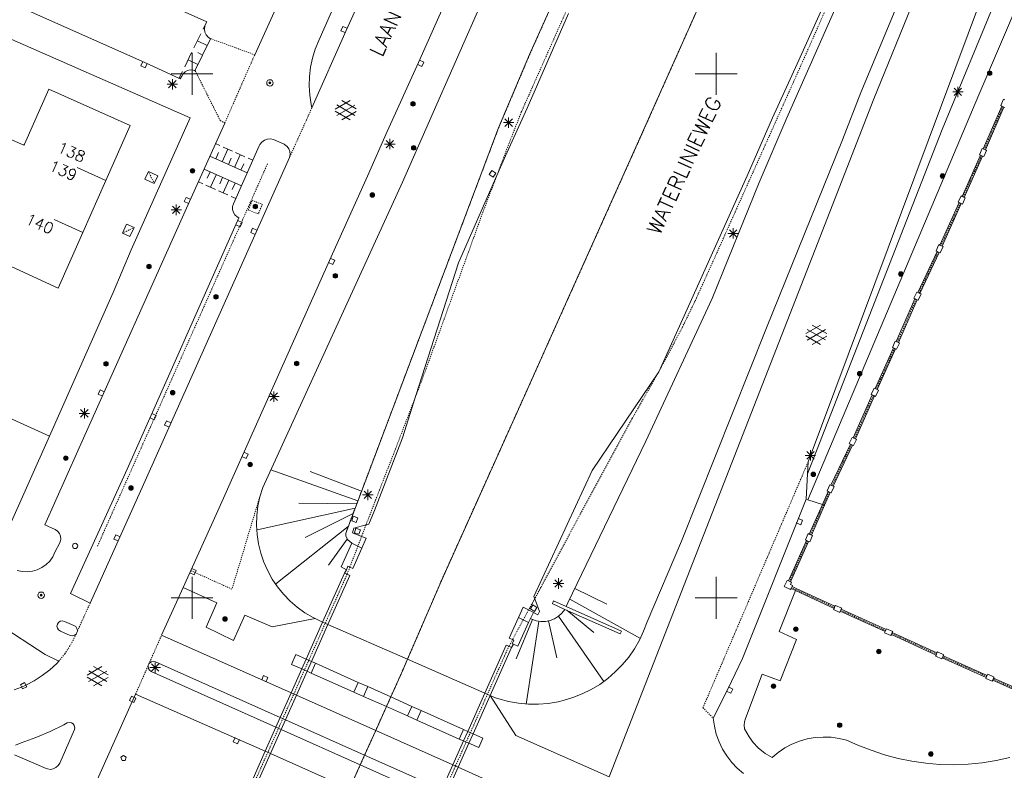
# Model space of a CAD drawing. Header units: millimetres. Extents: x 135944 to 142000, y 454200 to 456692.
# Tile 188 of 220: x 138234 to 138327, y 454634 to 454705. Entities that reach past the tile are written whole.
import ezdxf
from ezdxf.enums import TextEntityAlignment as Align

# ---------------------------------------------------------------- set-up
doc = ezdxf.new("R2010")
doc.units = ezdxf.units.MM
for name, pattern in [('TotaalGBKN2013X$0$DASHDOT', [1, 0.5, -0.25, 0, -0.25]), ('TotaalGBKN2013X$0$DOT', [0.25, 0, -0.25]), ('TotaalGBKN2013X$0$HIDDEN', [0.375, 0.25, -0.125])]:
    doc.linetypes.add(name, pattern=pattern)
doc.layers.get('0').update_dxf_attribs({"color": 251})
doc.layers.add('TotaalGBKN2013X$0$GBKN binnenstad 2009$0$SEMANT_ SYMB_', color=251, linetype='Continuous')
doc.styles.add('TotaalGBKN2013X$0$TXT', font='txt.shx')

# ---------------------------------------------------------------- blocks, each defined once
blk = doc.blocks.new('TotaalGBKN2013X$0$A$C7E336BC7')
at = {"linetype": 'Continuous', "lineweight": 0}
for p, q in [((138309661, 454763431), (138282201, 454701831)), ((138313799, 454698204), (138326864, 454729776)), ((138316050, 454719542), (138307727, 454700958)), ((138271000, 454718202), (138264701, 454704139)), ((138325039, 454697986), (138333470, 454717695)), ((138328729, 454716375), (138308761, 454662964)), ((138271614, 454701086), (138277614, 454714644)), ((138280599, 454713575), (138270071, 454689666)), ((138260766, 454712420), (138255979, 454701819)), ((138313655, 454711474), (138306720, 454695796)), ((138321555, 454694682), (138327638, 454709477)), ((138292881, 454694200), (138298671, 454707199)), ((138315025, 454697613), (138318964, 454707324)), ((138232970, 454706658), (138245509, 454701069)), ((138247924, 454706532), (138251400, 454704946)), ((138263312, 454705907), (138262087, 454703183)), ((138249836, 454695787), (138228881, 454705002)), ((138285912, 454705767), (138281967, 454696729)), ((138251069, 454704271), (138251233, 454704606)), ((138251218, 454704550), (138251183, 454704266)), ((138251183, 454704266), (138251227, 454703984)), ((138251232, 454704599), (138251218, 454704550)), ((138251400, 454704946), (138251232, 454704599)), ((138261429, 454696740), (138264701, 454704139)), ((138250186, 454702472), (138250848, 454703822)), ((138250273, 454700295), (138251775, 454703353)), ((138251449, 454702690), (138250517, 454703147)), ((138251227, 454703984), (138251348, 454703725)), ((138251348, 454703725), (138251535, 454703509)), ((138251535, 454703509), (138251775, 454703353)), ((138262087, 454703183), (138261750, 454702355)), ((138261750, 454702355), (138261488, 454701500)), ((138249303, 454700673), (138249965, 454702023)), ((138250566, 454700891), (138249634, 454701348)), ((138250000, 454700000), (138250000, 454702000)), ((138251007, 454701790), (138250541, 454702019)), ((138261488, 454701500), (138261303, 454700625)), ((138282201, 454701831), (138279241, 454694841)), ((138300000, 454700000), (138300000, 454702000)), ((138245509, 454701069), (138248862, 454699509)), ((138249341, 454700203), (138249580, 454700329)), ((138249580, 454700329), (138249845, 454700380)), ((138249845, 454700380), (138250113, 454700351)), ((138250113, 454700351), (138250315, 454700272)), ((138261303, 454700625), (138261197, 454699737)), ((138268610, 454694497), (138271614, 454701086)), ((138307727, 454700958), (138305360, 454695797)), ((138247773, 454698651), (138248481, 454699359)), ((138248481, 454698651), (138247773, 454699359)), ((138248000, 454700000), (138250000, 454700000)), ((138248127, 454698505), (138248127, 454699505)), ((138248756, 454699558), (138249082, 454700224)), ((138248862, 454699509), (138249022, 454699776)), ((138249022, 454699776), (138249150, 454700014)), ((138249150, 454700014), (138249341, 454700203)), ((138250000, 454700000), (138252000, 454700000)), ((138250000, 454698000), (138250000, 454700000)), ((138261197, 454699737), (138261172, 454698843)), ((138298000, 454700000), (138300000, 454700000)), ((138300000, 454700000), (138302000, 454700000)), ((138300000, 454698000), (138300000, 454700000)), ((138236339, 454698534), (138234014, 454693296)), ((138236339, 454698534), (138244111, 454695074)), ((138247627, 454699005), (138248627, 454699005)), ((138261172, 454698843), (138261226, 454697950)), ((138322698, 454697917), (138323406, 454698625)), ((138323406, 454697917), (138322698, 454698625)), ((138323052, 454697771), (138323052, 454698771)), ((138261226, 454697950), (138261359, 454697066)), ((138263669, 454696636), (138265071, 454697445)), ((138265669, 454696653), (138264283, 454697454)), ((138308739, 454659365), (138325039, 454697986)), ((138309431, 454683241), (138315025, 454697613)), ((138312056, 454693697), (138313799, 454698204)), ((138322552, 454698271), (138323552, 454698271)), ((138327405, 454697568), (138327133, 454696968)), ((138327509, 454697518), (138327405, 454697568)), ((138261359, 454697066), (138261429, 454696740)), ((138263806, 454696023), (138265539, 454697022)), ((138265539, 454696034), (138263807, 454697036)), ((138281967, 454696729), (138279899, 454692165)), ((138327238, 454696918), (138325466, 454692838)), ((138327438, 454696827), (138325666, 454692746)), ((138327133, 454696968), (138327238, 454696918)), ((138327238, 454696918), (138327438, 454696827)), ((138327534, 454696784), (138327438, 454696827)), ((138246445, 454688255), (138249836, 454695787)), ((138265070, 454695613), (138263669, 454696422)), ((138264283, 454695604), (138265669, 454696404)), ((138279847, 454694988), (138280555, 454695696)), ((138280555, 454694988), (138279847, 454695696)), ((138280201, 454694842), (138280201, 454695842)), ((138305360, 454695797), (138302960, 454690251)), ((138306720, 454695796), (138304078, 454689645)), ((138244111, 454695074), (138241786, 454689833)), ((138253126, 454695305), (138249763, 454687821)), ((138279241, 454694841), (138264661, 454656181)), ((138279701, 454695342), (138280701, 454695342)), ((138308700, 454661823), (138321555, 454694682)), ((138231847, 454694119), (138233963, 454693180)), ((138256902, 454693660), (138257181, 454693766)), ((138257181, 454693766), (138257477, 454693794)), ((138257477, 454693794), (138257771, 454693743)), ((138257771, 454693743), (138258781, 454693286)), ((138266744, 454690219), (138268610, 454694497)), ((138268861, 454692799), (138268861, 454693799)), ((138284924, 454676447), (138292881, 454694200)), ((138304799, 454675756), (138312056, 454693697)), ((138233963, 454693180), (138234014, 454693296)), ((138252241, 454693335), (138252657, 454693149)), ((138252867, 454691609), (138253405, 454692815)), ((138252956, 454693015), (138253853, 454692615)), ((138253947, 454687600), (138256408, 454693116)), ((138256408, 454693116), (138256476, 454693251)), ((138256476, 454693251), (138256662, 454693484)), ((138256662, 454693484), (138256902, 454693660)), ((138258781, 454693286), (138258837, 454693256)), ((138258837, 454693256), (138259064, 454693080)), ((138259064, 454693080), (138259234, 454692848)), ((138259234, 454692848), (138259333, 454692579)), ((138268361, 454693299), (138269361, 454693299)), ((138268507, 454692945), (138269215, 454693653)), ((138269215, 454692945), (138268507, 454693653)), ((138325376, 454692881), (138325104, 454692281)), ((138325466, 454692838), (138325376, 454692881)), ((138325666, 454692746), (138325466, 454692838)), ((138259297, 454692011), (138245651, 454661441)), ((138251699, 454692130), (138255260, 454690542)), ((138252268, 454691876), (138252537, 454692479)), ((138253465, 454691342), (138253734, 454691945)), ((138254063, 454691076), (138254601, 454692282)), ((138254153, 454692482), (138255050, 454692082)), ((138255349, 454691948), (138255798, 454691748)), ((138259355, 454692292), (138259297, 454692011)), ((138259333, 454692579), (138259355, 454692292)), ((138279899, 454692165), (138279082, 454690313)), ((138325200, 454692234), (138323444, 454688306)), ((138325401, 454692145), (138323643, 454688214)), ((138325104, 454692281), (138325200, 454692234)), ((138325200, 454692234), (138325401, 454692145)), ((138325505, 454692097), (138325401, 454692145)), ((138325782, 454692692), (138325505, 454692097)), ((138325666, 454692746), (138325782, 454692692)), ((138241786, 454689833), (138239044, 454691049)), ((138254709, 454689309), (138251146, 454690898)), ((138254662, 454690809), (138254931, 454691412)), ((138251718, 454690643), (138251449, 454690041)), ((138252316, 454690376), (138251779, 454689171)), ((138252914, 454690109), (138252646, 454689507)), ((138263111, 454682186), (138266744, 454690219)), ((138275405, 454681977), (138279082, 454690313)), ((138302960, 454690251), (138296790, 454676551)), ((138239588, 454684873), (138241786, 454689833)), ((138251031, 454689505), (138250605, 454689695)), ((138252227, 454688971), (138251330, 454689371)), ((138253513, 454689843), (138252975, 454688638)), ((138254111, 454689576), (138253842, 454688973)), ((138270071, 454689666), (138256741, 454660542)), ((138304078, 454689645), (138299607, 454678562)), ((138244206, 454683200), (138246445, 454688255)), ((138253424, 454688438), (138252527, 454688838)), ((138254172, 454688104), (138253723, 454688304)), ((138323346, 454688353), (138323074, 454687753)), ((138323444, 454688306), (138323346, 454688353)), ((138323643, 454688214), (138323444, 454688306)), ((138323752, 454688164), (138323475, 454687569)), ((138323643, 454688214), (138323752, 454688164)), ((138239111, 454664041), (138249763, 454687821)), ((138248145, 454686673), (138248853, 454687381)), ((138248853, 454686673), (138248145, 454687381)), ((138248499, 454686527), (138248499, 454687527)), ((138253868, 454687328), (138253947, 454687600)), ((138253869, 454687045), (138253868, 454687328)), ((138323174, 454687707), (138321336, 454683657)), ((138323373, 454687616), (138321534, 454683565)), ((138323074, 454687753), (138323174, 454687707)), ((138323174, 454687707), (138323373, 454687616)), ((138323475, 454687569), (138323373, 454687616)), ((138243831, 454662291), (138254478, 454686258)), ((138247999, 454687027), (138248999, 454687027)), ((138253948, 454686773), (138253869, 454687045)), ((138254099, 454686534), (138253948, 454686773)), ((138254311, 454686347), (138254099, 454686534)), ((138254478, 454686258), (138254311, 454686347)), ((138239588, 454684873), (138236846, 454686089)), ((138301602, 454684271), (138301602, 454685271)), ((138237221, 454679534), (138239588, 454684873)), ((138301102, 454684771), (138302102, 454684771)), ((138301248, 454684417), (138301956, 454685125)), ((138301956, 454684417), (138301248, 454685125)), ((138321235, 454683704), (138320963, 454683104)), ((138321336, 454683657), (138321235, 454683704)), ((138321534, 454683565), (138321336, 454683657)), ((138321641, 454683515), (138321364, 454682920)), ((138321534, 454683565), (138321641, 454683515)), ((138237221, 454679534), (138229488, 454683098)), ((138242481, 454679119), (138244206, 454683200)), ((138309431, 454683241), (138289771, 454632917)), ((138321059, 454683060), (138319226, 454679133)), ((138321260, 454682966), (138319426, 454679039)), ((138320963, 454683104), (138321059, 454683060)), ((138321059, 454683060), (138321260, 454682966)), ((138321364, 454682920), (138321260, 454682966)), ((138252451, 454658301), (138263111, 454682186)), ((138271360, 454669303), (138275405, 454681977)), ((138236395, 454665438), (138242481, 454679119)), ((138319125, 454679181), (138318853, 454678581)), ((138319226, 454679133), (138319125, 454679181)), ((138319426, 454679039), (138319226, 454679133)), ((138319531, 454678992), (138319254, 454678397)), ((138319426, 454679039), (138319531, 454678992)), ((138299607, 454678562), (138293273, 454664938)), ((138318954, 454678532), (138317172, 454674449)), ((138319155, 454678441), (138317373, 454674357)), ((138318853, 454678581), (138318954, 454678532)), ((138318954, 454678532), (138319155, 454678441)), ((138319254, 454678397), (138319155, 454678441)), ((138282115, 454670180), (138284924, 454676447)), ((138296790, 454676551), (138294508, 454671565)), ((138308546, 454675208), (138309948, 454676017)), ((138310546, 454675225), (138309160, 454676026)), ((138296677, 454655414), (138304799, 454675756)), ((138309947, 454674185), (138308546, 454674994)), ((138308683, 454674595), (138310416, 454675594)), ((138310416, 454674606), (138308684, 454675608)), ((138309160, 454674176), (138310546, 454674976)), ((138317076, 454674495), (138316804, 454673895)), ((138317172, 454674449), (138317076, 454674495)), ((138317373, 454674357), (138317172, 454674449)), ((138317482, 454674306), (138317205, 454673711)), ((138317373, 454674357), (138317482, 454674306)), ((138316905, 454673847), (138315154, 454669960)), ((138317106, 454673757), (138315352, 454669866)), ((138316804, 454673895), (138316905, 454673847)), ((138316905, 454673847), (138317106, 454673757)), ((138317205, 454673711), (138317106, 454673757)), ((138294508, 454671565), (138288180, 454662140)), ((138257459, 454668841), (138258167, 454669549)), ((138258167, 454668841), (138257459, 454669549)), ((138257813, 454668695), (138257813, 454669695)), ((138271360, 454669303), (138270070, 454665260)), ((138273847, 454651787), (138282115, 454670180)), ((138314883, 454669357), (138313068, 454665261)), ((138315059, 454670004), (138314787, 454669404)), ((138314787, 454669404), (138314883, 454669357)), ((138314883, 454669357), (138315086, 454669267)), ((138315154, 454669960), (138315059, 454670004)), ((138315352, 454669866), (138315154, 454669960)), ((138315465, 454669815), (138315188, 454669220)), ((138315352, 454669866), (138315465, 454669815)), ((138236395, 454665438), (138228061, 454669177)), ((138257313, 454669195), (138258313, 454669195)), ((138315086, 454669267), (138313269, 454665169)), ((138315188, 454669220), (138315086, 454669267)), ((138239233, 454667601), (138240233, 454667601)), ((138239379, 454667247), (138240087, 454667955)), ((138240087, 454667247), (138239379, 454667955)), ((138239733, 454667101), (138239733, 454668101)), ((138236395, 454665438), (138232391, 454656420)), ((138270070, 454665260), (138267390, 454658340)), ((138293273, 454664938), (138285833, 454649508)), ((138312795, 454664662), (138310944, 454660747)), ((138312964, 454665311), (138312692, 454664711)), ((138312692, 454664711), (138312795, 454664662)), ((138312795, 454664662), (138312995, 454664572)), ((138313068, 454665261), (138312964, 454665311)), ((138313269, 454665169), (138313068, 454665261)), ((138313370, 454665122), (138313093, 454664527)), ((138313269, 454665169), (138313370, 454665122)), ((138239111, 454664041), (138235951, 454656971)), ((138308627, 454663238), (138309335, 454663946)), ((138309335, 454663238), (138308627, 454663946)), ((138308981, 454663092), (138308981, 454664092)), ((138312995, 454664572), (138311143, 454660654)), ((138313093, 454664527), (138312995, 454664572)), ((138308481, 454663592), (138309481, 454663592)), ((138308700, 454661823), (138308761, 454662964)), ((138243831, 454662291), (138238421, 454650411)), ((138265819, 454659252), (138257505, 454662212)), ((138266172, 454660187), (138261262, 454662038)), ((138288180, 454662140), (138282600, 454650130)), ((138308571, 454659421), (138308700, 454661823)), ((138240281, 454649491), (138245651, 454661441)), ((138256741, 454660542), (138256467, 454659634)), ((138266417, 454659468), (138267125, 454660176)), ((138267125, 454659468), (138266417, 454660176)), ((138266771, 454659322), (138266771, 454660322)), ((138310671, 454660148), (138310121, 454658904)), ((138310871, 454660056), (138310331, 454658834)), ((138310838, 454660796), (138310566, 454660196)), ((138310566, 454660196), (138310671, 454660148)), ((138310671, 454660148), (138310871, 454660056)), ((138310944, 454660747), (138310838, 454660796)), ((138310967, 454660012), (138310871, 454660056)), ((138311143, 454660654), (138310944, 454660747)), ((138311244, 454660607), (138310967, 454660012)), ((138311143, 454660654), (138311244, 454660607)), ((138256467, 454659634), (138256284, 454658748)), ((138265715, 454658974), (138260204, 454659043)), ((138266271, 454659822), (138267271, 454659822)), ((138308571, 454659421), (138302511, 454644221)), ((138308571, 454659421), (138308739, 454659365)), ((138308739, 454659365), (138310121, 454658904)), ((138252451, 454658301), (138249884, 454652597)), ((138256284, 454658748), (138256180, 454657849)), ((138265554, 454658549), (138256204, 454656497)), ((138265365, 454658046), (138260788, 454655764)), ((138267390, 454658340), (138266880, 454657030)), ((138310121, 454658904), (138308875, 454656082)), ((138310331, 454658834), (138309074, 454655989)), ((138256180, 454657849), (138256156, 454656945)), ((138235951, 454656971), (138236961, 454656521)), ((138236961, 454656521), (138237186, 454656358)), ((138237186, 454656358), (138237356, 454656139)), ((138237356, 454656139), (138237457, 454655880)), ((138256156, 454656945), (138256212, 454656042)), ((138264898, 454656810), (138257981, 454651329)), ((138264661, 454656181), (138264669, 454655895)), ((138265302, 454656215), (138265435, 454656642)), ((138266177, 454655860), (138265302, 454656215)), ((138265435, 454656642), (138266597, 454656954)), ((138266880, 454657030), (138266597, 454656954)), ((138308782, 454656127), (138308510, 454655527)), ((138308875, 454656082), (138308782, 454656127)), ((138237381, 454655231), (138236931, 454654341)), ((138237424, 454655331), (138237381, 454655231)), ((138237480, 454655603), (138237424, 454655331)), ((138237457, 454655880), (138237480, 454655603)), ((138256212, 454656042), (138256348, 454655148)), ((138264790, 454655585), (138263007, 454653125)), ((138265250, 454655210), (138264230, 454652950)), ((138264669, 454655895), (138264847, 454655538)), ((138264847, 454655538), (138265250, 454655210)), ((138265817, 454654923), (138265250, 454655210)), ((138266177, 454655860), (138266620, 454655680)), ((138266620, 454655680), (138266210, 454654730)), ((138293408, 454647701), (138296677, 454655414)), ((138308608, 454655480), (138306879, 454651610)), ((138308807, 454655389), (138307079, 454651518)), ((138308510, 454655527), (138308608, 454655480)), ((138308608, 454655480), (138308807, 454655389)), ((138308911, 454655343), (138308807, 454655389)), ((138309074, 454655989), (138308875, 454656082)), ((138309188, 454655938), (138308911, 454655343)), ((138309074, 454655989), (138309188, 454655938)), ((138236931, 454654341), (138236713, 454653906)), ((138256348, 454655148), (138256561, 454654269)), ((138256561, 454654269), (138256852, 454653412)), ((138266200, 454654730), (138265340, 454652810)), ((138266200, 454654730), (138265817, 454654923)), ((138266210, 454654730), (138266200, 454654730)), ((138236426, 454653513), (138236079, 454653172)), ((138236713, 454653906), (138236426, 454653513)), ((138256852, 454653412), (138257217, 454652585)), ((138233806, 454652510), (138233330, 454652612)), ((138234292, 454652488), (138233806, 454652510)), ((138234775, 454652546), (138234292, 454652488)), ((138235242, 454652682), (138234775, 454652546)), ((138235681, 454652893), (138235242, 454652682)), ((138236079, 454653172), (138235681, 454652893)), ((138249884, 454652597), (138249150, 454650970)), ((138257217, 454652585), (138257654, 454651793)), ((138264230, 454652950), (138264750, 454652670)), ((138264750, 454652670), (138264540, 454652360)), ((138264750, 454652670), (138264870, 454653010)), ((138264870, 454653010), (138265052, 454652932)), ((138265340, 454652810), (138265052, 454652932)), ((138250000, 454650000), (138250000, 454652000)), ((138257654, 454651793), (138258159, 454651042)), ((138264540, 454652360), (138262461, 454647685)), ((138262961, 454647466), (138265040, 454652140)), ((138264540, 454652360), (138264790, 454652250)), ((138265040, 454652140), (138264790, 454652250)), ((138270551, 454644134), (138273847, 454651787)), ((138284606, 454651006), (138285314, 454651714)), ((138285314, 454651006), (138284606, 454651714)), ((138284960, 454650860), (138284960, 454651860)), ((138300000, 454650000), (138300000, 454652000)), ((138306488, 454651068), (138306760, 454651667)), ((138306760, 454651667), (138306879, 454651610)), ((138306879, 454651610), (138307079, 454651518)), ((138307165, 454651478), (138307074, 454651279)), ((138307079, 454651518), (138307165, 454651478)), ((138249150, 454650970), (138247101, 454646431)), ((138252360, 454649520), (138249150, 454650970)), ((138258159, 454651042), (138258728, 454650339)), ((138284460, 454651360), (138285460, 454651360)), ((138286503, 454650894), (138289564, 454649380)), ((138306011, 454646771), (138307546, 454650696)), ((138307090, 454650792), (138306488, 454651068)), ((138307074, 454651279), (138307273, 454651189)), ((138307134, 454650887), (138307090, 454650792)), ((138307226, 454651087), (138307134, 454650887)), ((138307546, 454650696), (138307134, 454650887)), ((138307273, 454651189), (138307226, 454651087)), ((138307626, 454650902), (138307226, 454651087)), ((138311232, 454648990), (138307546, 454650696)), ((138311323, 454649191), (138307626, 454650902)), ((138238421, 454650411), (138240281, 454649491)), ((138248000, 454650000), (138250000, 454650000)), ((138250000, 454650000), (138252000, 454650000)), ((138250000, 454648000), (138250000, 454650000)), ((138258728, 454650339), (138259358, 454649689)), ((138259358, 454649689), (138260042, 454649097)), ((138282600, 454650130), (138282682, 454649910)), ((138283140, 454648690), (138282682, 454649910)), ((138284489, 454649702), (138284380, 454649464)), ((138285699, 454649165), (138284489, 454649702)), ((138286033, 454649877), (138292783, 454646119)), ((138298000, 454650000), (138300000, 454650000)), ((138300000, 454650000), (138302000, 454650000)), ((138300000, 454648000), (138300000, 454650000)), ((138251350, 454647200), (138252360, 454649520)), ((138260042, 454649097), (138260775, 454648568)), ((138281150, 454648130), (138281590, 454649120)), ((138281590, 454649120), (138282103, 454648843)), ((138282103, 454648843), (138282560, 454648597)), ((138282980, 454648370), (138283140, 454648690)), ((138284380, 454649464), (138284338, 454649442)), ((138284338, 454649442), (138285554, 454648901)), ((138285554, 454648901), (138285283, 454648546)), ((138285554, 454648901), (138290836, 454646554)), ((138285833, 454649508), (138285699, 454649165)), ((138290958, 454646828), (138285699, 454649165)), ((138285738, 454648819), (138288318, 454646680)), ((138311182, 454648882), (138311232, 454648990)), ((138311783, 454648606), (138311182, 454648882)), ((138311323, 454649191), (138311232, 454648990)), ((138311362, 454649273), (138311323, 454649191)), ((138311967, 454649005), (138311362, 454649273)), ((138311833, 454648714), (138311783, 454648606)), ((138311833, 454648714), (138311925, 454648914)), ((138316097, 454646773), (138311833, 454648714)), ((138311925, 454648914), (138311967, 454649005)), ((138316190, 454646972), (138311925, 454648914)), ((138235981, 454644591), (138229841, 454648611)), ((138237435, 454647760), (138237269, 454647650)), ((138237630, 454647796), (138237435, 454647760)), ((138237825, 454647754), (138237630, 454647796)), ((138237851, 454647741), (138237825, 454647754)), ((138238741, 454647351), (138237851, 454647741)), ((138255040, 454648330), (138253960, 454645940)), ((138257650, 454647220), (138255040, 454648330)), ((138261740, 454648011), (138257650, 454647220)), ((138260775, 454648568), (138261553, 454648106)), ((138262461, 454647685), (138260888, 454644151)), ((138261553, 454648106), (138261740, 454648011)), ((138261740, 454648011), (138262461, 454647685)), ((138262961, 454647466), (138262461, 454647685)), ((138281150, 454648130), (138280250, 454646140)), ((138282462, 454647931), (138280902, 454644167)), ((138281592, 454647904), (138281150, 454648130)), ((138282090, 454647650), (138281592, 454647904)), ((138283070, 454647750), (138281865, 454639849)), ((138282090, 454647650), (138282275, 454648017)), ((138282275, 454648017), (138282560, 454648597)), ((138282409, 454647952), (138282275, 454648017)), ((138282832, 454647806), (138282409, 454647952)), ((138282560, 454648597), (138282980, 454648370)), ((138283274, 454647738), (138282832, 454647806)), ((138283721, 454647749), (138283274, 454647738)), ((138284159, 454647839), (138283721, 454647749)), ((138284014, 454647797), (138284793, 454644289)), ((138284574, 454648006), (138284159, 454647839)), ((138284952, 454648244), (138284574, 454648006)), ((138284939, 454648241), (138289282, 454642020)), ((138285283, 454648546), (138284952, 454648244)), ((138293076, 454646808), (138293408, 454647701)), ((138237159, 454647484), (138237123, 454647288)), ((138237123, 454647288), (138237166, 454647094)), ((138237269, 454647650), (138237159, 454647484)), ((138237166, 454647094), (138237282, 454646932)), ((138237282, 454646932), (138237451, 454646828)), ((138237451, 454646828), (138238391, 454646417)), ((138238911, 454647249), (138238741, 454647351)), ((138239028, 454647088), (138238911, 454647249)), ((138239069, 454646825), (138239017, 454646679)), ((138239072, 454646894), (138239028, 454647088)), ((138239069, 454646825), (138239072, 454646894)), ((138253960, 454645940), (138251350, 454647200)), ((138262961, 454647466), (138261387, 454643928)), ((138270551, 454644134), (138262961, 454647466)), ((138282090, 454647650), (138281090, 454645400)), ((138290836, 454646554), (138290958, 454646828)), ((138292670, 454645945), (138293076, 454646808)), ((138307661, 454646021), (138306011, 454646771)), ((138316049, 454646665), (138316097, 454646773)), ((138316190, 454646972), (138316097, 454646773)), ((138316229, 454647056), (138316190, 454646972)), ((138316834, 454646788), (138316229, 454647056)), ((138316791, 454646697), (138316834, 454646788)), ((138238391, 454646417), (138238587, 454646383)), ((138238587, 454646383), (138238781, 454646427)), ((138238781, 454646427), (138238942, 454646544)), ((138239017, 454646679), (138238942, 454646544)), ((138247101, 454646431), (138259457, 454640933)), ((138280250, 454646140), (138280569, 454646022)), ((138280710, 454645970), (138280550, 454645620)), ((138280569, 454646022), (138280710, 454645970)), ((138292194, 454645120), (138292670, 454645945)), ((138306111, 454642071), (138307661, 454646021)), ((138316650, 454646389), (138316049, 454646665)), ((138316700, 454646497), (138316650, 454646389)), ((138316700, 454646497), (138316791, 454646697)), ((138316700, 454646497), (138320960, 454644543)), ((138316791, 454646697), (138321052, 454644743)), ((138277926, 454640898), (138279970, 454645490)), ((138278426, 454640678), (138280463, 454645254)), ((138279970, 454645490), (138280216, 454645372)), ((138280216, 454645372), (138280463, 454645254)), ((138280463, 454645254), (138280650, 454645570)), ((138280550, 454645620), (138280650, 454645570)), ((138281090, 454645400), (138280650, 454645570)), ((138291649, 454644337), (138292194, 454645120)), ((138237301, 454643961), (138235981, 454644591)), ((138237094, 454643744), (138237301, 454643961)), ((138246138, 454643901), (138246336, 454643936)), ((138246336, 454643936), (138246531, 454643891)), ((138259495, 454643647), (138259916, 454644587)), ((138259916, 454644587), (138260888, 454644151)), ((138260888, 454644151), (138260471, 454643212)), ((138261387, 454643928), (138260888, 454644151)), ((138261387, 454643928), (138260970, 454642990)), ((138261779, 454643752), (138261387, 454643928)), ((138270098, 454643081), (138270551, 454644134)), ((138277926, 454640898), (138270551, 454644134)), ((138291042, 454643603), (138291649, 454644337)), ((138302511, 454644221), (138301101, 454641281)), ((138320912, 454644439), (138320960, 454644543)), ((138321513, 454644163), (138320912, 454644439)), ((138321052, 454644743), (138320960, 454644543)), ((138321092, 454644830), (138321052, 454644743)), ((138321697, 454644562), (138321092, 454644830)), ((138321557, 454644259), (138321513, 454644163)), ((138321557, 454644259), (138321649, 454644458)), ((138325758, 454642403), (138321557, 454644259)), ((138321649, 454644458), (138321697, 454644562)), ((138325852, 454642602), (138321649, 454644458)), ((138235719, 454642575), (138236432, 454643129)), ((138236432, 454643129), (138237094, 454643744)), ((138240006, 454642627), (138241408, 454643436)), ((138240143, 454642014), (138241876, 454643013)), ((138241876, 454642025), (138240144, 454643027)), ((138242006, 454642644), (138240620, 454643445)), ((138245817, 454643467), (138245834, 454643565)), ((138245842, 454643267), (138245817, 454643467)), ((138245892, 454643697), (138245834, 454643565)), ((138245941, 454643093), (138245842, 454643267)), ((138245892, 454643697), (138245970, 454643793)), ((138246101, 454642971), (138245941, 454643093)), ((138245970, 454643793), (138246138, 454643901)), ((138245991, 454643342), (138246991, 454643342)), ((138246137, 454642988), (138246845, 454643696)), ((138246845, 454642988), (138246137, 454643696)), ((138246491, 454642842), (138246491, 454643842)), ((138246531, 454643891), (138258412, 454638584)), ((138260471, 454643212), (138259457, 454640933)), ((138260471, 454643212), (138259495, 454643647)), ((138260970, 454642990), (138259956, 454640710)), ((138260970, 454642990), (138260471, 454643212)), ((138260970, 454642990), (138261360, 454642816)), ((138261779, 454643752), (138261360, 454642816)), ((138261779, 454643752), (138265844, 454641932)), ((138268956, 454640538), (138270098, 454643081)), ((138290374, 454642922), (138291042, 454643603)), ((138234160, 454641667), (138234960, 454642087)), ((138234960, 454642087), (138235719, 454642575)), ((138241407, 454641604), (138240006, 454642413)), ((138240620, 454641595), (138242006, 454642395)), ((138258000, 454637658), (138246101, 454642971)), ((138265429, 454641005), (138261360, 454642816)), ((138288881, 454641740), (138289652, 454642300)), ((138289652, 454642300), (138290374, 454642922)), ((138302801, 454638481), (138304381, 454642701)), ((138304381, 454642701), (138306111, 454642071)), ((138325718, 454642316), (138325758, 454642403)), ((138326321, 454642040), (138325718, 454642316)), ((138325852, 454642602), (138325758, 454642403)), ((138325900, 454642706), (138325852, 454642602)), ((138326503, 454642437), (138325900, 454642706)), ((138326364, 454642135), (138326321, 454642040)), ((138326364, 454642135), (138326456, 454642335)), ((138330503, 454640294), (138326364, 454642135)), ((138326456, 454642335), (138326503, 454642437)), ((138330597, 454640495), (138326456, 454642335)), ((138233037, 454641220), (138233748, 454641485)), ((138233748, 454641485), (138234160, 454641667)), ((138265844, 454641932), (138265429, 454641005)), ((138266760, 454641522), (138265844, 454641932)), ((138266760, 454641522), (138266346, 454640597)), ((138266760, 454641522), (138268956, 454640538)), ((138287211, 454640824), (138288065, 454641247)), ((138288065, 454641247), (138288881, 454641740)), ((138301101, 454641281), (138299712, 454638515)), ((138240991, 454632691), (138244621, 454640821)), ((138244621, 454640821), (138256976, 454635356)), ((138259457, 454640933), (138258412, 454638584)), ((138259956, 454640710), (138258911, 454638362)), ((138259956, 454640710), (138259457, 454640933)), ((138259956, 454640710), (138267518, 454637337)), ((138265429, 454641005), (138266346, 454640597)), ((138268543, 454639620), (138266346, 454640597)), ((138268956, 454640538), (138268543, 454639620)), ((138268956, 454640538), (138270963, 454639639)), ((138276301, 454637249), (138277926, 454640898)), ((138276800, 454637026), (138278426, 454640678)), ((138277926, 454640898), (138278426, 454640678)), ((138280881, 454636851), (138278426, 454640678)), ((138278426, 454640678), (138278934, 454640455)), ((138278934, 454640455), (138279272, 454640346)), ((138279272, 454640346), (138280194, 454640105)), ((138284924, 454640087), (138285411, 454640200)), ((138285411, 454640200), (138286324, 454640474)), ((138286324, 454640474), (138287211, 454640824)), ((138268543, 454639620), (138267518, 454637337)), ((138270554, 454638725), (138268543, 454639620)), ((138270963, 454639639), (138270554, 454638725)), ((138271852, 454639241), (138270963, 454639639)), ((138271852, 454639241), (138271444, 454638329)), ((138271852, 454639241), (138275897, 454637430)), ((138280194, 454640105), (138281133, 454639942)), ((138281133, 454639942), (138282082, 454639858)), ((138282082, 454639858), (138283034, 454639855)), ((138283034, 454639855), (138283984, 454639931)), ((138283984, 454639931), (138284924, 454640087)), ((138258412, 454638584), (138258000, 454637658)), ((138258911, 454638362), (138258412, 454638584)), ((138258911, 454638362), (138258499, 454637436)), ((138258911, 454638362), (138266463, 454634988)), ((138270554, 454638725), (138271444, 454638329)), ((138275493, 454636528), (138271444, 454638329)), ((138299712, 454638515), (138299818, 454637748)), ((138302687, 454638167), (138302801, 454638481)), ((138237785, 454637894), (138236462, 454637247)), ((138237381, 454634231), (138238784, 454637420)), ((138238101, 454638061), (138237785, 454637894)), ((138238295, 454638108), (138238101, 454638061)), ((138238493, 454638075), (138238295, 454638108)), ((138238662, 454637968), (138238493, 454638075)), ((138238776, 454637804), (138238662, 454637968)), ((138238818, 454637609), (138238776, 454637804)), ((138238784, 454637420), (138238818, 454637609)), ((138258000, 454637658), (138256976, 454635356)), ((138258499, 454637436), (138257475, 454635133)), ((138258499, 454637436), (138258000, 454637658)), ((138258499, 454637436), (138266049, 454634066)), ((138275897, 454637430), (138275493, 454636528)), ((138276301, 454637249), (138275897, 454637430)), ((138299818, 454637748), (138300002, 454636996)), ((138302650, 454637834), (138302687, 454638167)), ((138302691, 454637511), (138302650, 454637834)), ((138303124, 454636741), (138302691, 454637511)), ((138235106, 454636672), (138233721, 454636171)), ((138236462, 454637247), (138235106, 454636672)), ((138267518, 454637337), (138266463, 454634988)), ((138267518, 454637337), (138274879, 454634054)), ((138275493, 454636528), (138275900, 454636347)), ((138275900, 454636347), (138276301, 454637249)), ((138276301, 454637249), (138276800, 454637026)), ((138276399, 454636125), (138276800, 454637026)), ((138277751, 454636620), (138276800, 454637026)), ((138277341, 454635711), (138277751, 454636620)), ((138289771, 454632917), (138280881, 454636851)), ((138300002, 454636996), (138300263, 454636267)), ((138303524, 454636194), (138303124, 454636741)), ((138308669, 454636534), (138307932, 454636323)), ((138309423, 454636666), (138308669, 454636534)), ((138310187, 454636719), (138309423, 454636666)), ((138310952, 454636692), (138310187, 454636719)), ((138311711, 454636586), (138310952, 454636692)), ((138312421, 454636411), (138311711, 454636586)), ((138313511, 454635951), (138312421, 454636411)), ((138233721, 454636171), (138233151, 454635948)), ((138274879, 454634054), (138275900, 454636347)), ((138275378, 454633831), (138276399, 454636125)), ((138275900, 454636347), (138276399, 454636125)), ((138276399, 454636125), (138277341, 454635711)), ((138300263, 454636267), (138300598, 454635569)), ((138300598, 454635569), (138301003, 454634909)), ((138303985, 454635698), (138303524, 454636194)), ((138304502, 454635259), (138303985, 454635698)), ((138306545, 454635679), (138305909, 454635252)), ((138307222, 454636038), (138306545, 454635679)), ((138307932, 454636323), (138307222, 454636038)), ((138314760, 454635452), (138313511, 454635951)), ((138233071, 454635021), (138236081, 454633711)), ((138256976, 454635356), (138254356, 454629466)), ((138257475, 454635133), (138254855, 454629243)), ((138257475, 454635133), (138256976, 454635356)), ((138257475, 454635133), (138265016, 454631767)), ((138266463, 454634988), (138266049, 454634066)), ((138266463, 454634988), (138273830, 454631699)), ((138301003, 454634909), (138301474, 454634294)), ((138304651, 454635151), (138304502, 454635259)), ((138305321, 454634761), (138304651, 454635151)), ((138305909, 454635252), (138305321, 454634761)), ((138316037, 454635028), (138314760, 454635452)), ((138317337, 454634681), (138316037, 454635028)), ((138318655, 454634411), (138317337, 454634681)), ((138327999, 454634750), (138326685, 454634463)), ((138236081, 454633711), (138236214, 454633666)), ((138236214, 454633666), (138236493, 454633633)), ((138236493, 454633633), (138236771, 454633680)), ((138236771, 454633680), (138237024, 454633803)), ((138237024, 454633803), (138237233, 454633991)), ((138237233, 454633991), (138237381, 454634231)), ((138266049, 454634066), (138265016, 454631767)), ((138266049, 454634066), (138273419, 454630775)), ((138273830, 454631699), (138274879, 454634054)), ((138274329, 454631475), (138275378, 454633831)), ((138274879, 454634054), (138275378, 454633831)), ((138275378, 454633831), (138287931, 454628241)), ((138301474, 454634294), (138302005, 454633731)), ((138302005, 454633731), (138302592, 454633226)), ((138319986, 454634221), (138318655, 454634411)), ((138321327, 454634109), (138319986, 454634221)), ((138322672, 454634078), (138321327, 454634109)), ((138324016, 454634127), (138322672, 454634078)), ((138325355, 454634255), (138324016, 454634127)), ((138326685, 454634463), (138325355, 454634255))]:
    blk.add_line(p, q, dxfattribs=at)
at = {"linetype": 'TotaalGBKN2013X$0$DASHDOT', "lineweight": 0}
for p, q in [((138281401, 454696331), (138305892, 454751449)), ((138282201, 454701831), (138284924, 454707939)), ((138308070, 454700786), (138311538, 454708631)), ((138292881, 454694200), (138298671, 454707199)), ((138279241, 454694841), (138282201, 454701831)), ((138299326, 454681291), (138308070, 454700786)), ((138280271, 454693441), (138281401, 454696331)), ((138279241, 454694841), (138264926, 454656883)), ((138284924, 454676447), (138292881, 454694200)), ((138279082, 454690313), (138280271, 454693441)), ((138240986, 454654936), (138257227, 454691471)), ((138279082, 454690313), (138277751, 454686811)), ((138277751, 454686811), (138272091, 454671211)), ((138298009, 454678385), (138299326, 454681291)), ((138296773, 454675828), (138298009, 454678385)), ((138282115, 454670180), (138284924, 454676447)), ((138294742, 454671979), (138296773, 454675828)), ((138272091, 454671211), (138271360, 454669303)), ((138294508, 454671565), (138291978, 454667098)), ((138294508, 454671565), (138294742, 454671979)), ((138271360, 454669303), (138269497, 454664438)), ((138273847, 454651787), (138282115, 454670180)), ((138291978, 454667098), (138287031, 454657976)), ((138269497, 454664438), (138267510, 454659330)), ((138267510, 454659330), (138266597, 454656954)), ((138287031, 454657976), (138283259, 454650971)), ((138264661, 454656181), (138264926, 454656883)), ((138266597, 454656954), (138266177, 454655860)), ((138266177, 454655860), (138265817, 454654923)), ((138265817, 454654923), (138265052, 454652932)), ((138265052, 454652932), (138264790, 454652250)), ((138264790, 454652250), (138241548, 454600000)), ((138270551, 454644134), (138273847, 454651787)), ((138283259, 454650971), (138282682, 454649910)), ((138282682, 454649910), (138282103, 454648843)), ((138282103, 454648843), (138281592, 454647904)), ((138281592, 454647904), (138280569, 454646022)), ((138280569, 454646022), (138280216, 454645372)), ((138260017, 454600000), (138280216, 454645372)), ((138270551, 454644134), (138270098, 454643081)), ((138270098, 454643081), (138268956, 454640538)), ((138268956, 454640538), (138268543, 454639620)), ((138268543, 454639620), (138267518, 454637337)), ((138267518, 454637337), (138266463, 454634988)), ((138266463, 454634988), (138266049, 454634066)), ((138266049, 454634066), (138265016, 454631767))]:
    blk.add_line(p, q, dxfattribs=at)
at = {"linetype": 'TotaalGBKN2013X$0$HIDDEN', "lineweight": 0}
for p, q in [((138255979, 454701819), (138251775, 454703353)), ((138255979, 454701819), (138253126, 454695305)), ((138250315, 454700272), (138252697, 454695534)), ((138261429, 454696740), (138259297, 454692011)), ((138327337, 454696871), (138325566, 454692791)), ((138252697, 454695534), (138253126, 454695305)), ((138325301, 454692191), (138323543, 454688259)), ((138323273, 454687661), (138321435, 454683611)), ((138321160, 454683013), (138319326, 454679086)), ((138319054, 454678485), (138317272, 454674402)), ((138317004, 454673798), (138315252, 454669911)), ((138314982, 454669306), (138313168, 454665214)), ((138312897, 454664621), (138311045, 454660703)), ((138308761, 454662964), (138298731, 454639511)), ((138310770, 454660101), (138310226, 454658869)), ((138256467, 454659634), (138253804, 454650827)), ((138310226, 454658869), (138308973, 454656033)), ((138308707, 454655434), (138306979, 454651563)), ((138253804, 454650827), (138249884, 454652597)), ((138307586, 454650799), (138307183, 454650985)), ((138311279, 454649090), (138307586, 454650799)), ((138240281, 454649491), (138239069, 454646825)), ((138316143, 454646873), (138311879, 454648814)), ((138238681, 454645971), (138238363, 454645406)), ((138238942, 454646544), (138238681, 454645971)), ((138245892, 454643697), (138247101, 454646431)), ((138316746, 454646597), (138320798, 454644738)), ((138238363, 454645406), (138237864, 454644660)), ((138237864, 454644660), (138237301, 454643961)), ((138321001, 454644645), (138320798, 454644738)), ((138325802, 454642504), (138321607, 454644357)), ((138244621, 454640821), (138245834, 454643565)), ((138330550, 454640394), (138326411, 454642235)), ((138298731, 454639511), (138299712, 454638515))]:
    blk.add_line(p, q, dxfattribs=at)
at = {"linetype": 'TotaalGBKN2013X$0$DOT', "lineweight": 0}
for p, q in [((138245845, 454690679), (138246400, 454689531)), ((138255363, 454687003), (138255743, 454687913)), ((138255743, 454687913), (138256703, 454687543)), ((138256703, 454687543), (138256323, 454686633)), ((138256323, 454686633), (138255363, 454687003)), ((138243361, 454684794), (138244482, 454685338))]:
    blk.add_line(p, q, dxfattribs=at)
at = {"linetype": 'Continuous', "lineweight": 0}
for points in [[(138264793, 454704345), (138264382, 454704528), (138264198, 454704117), (138264609, 454703934)], [(138271523, 454700881), (138271934, 454700698), (138272118, 454701109), (138271707, 454701292)], [(138245305, 454701164), (138245116, 454700755), (138245524, 454700566), (138245713, 454700975)], [(138245505, 454689946), (138246400, 454689531), (138246740, 454690264), (138245845, 454690679), (138245505, 454689946)], [(138278963, 454690529), (138278584, 454690773), (138278340, 454690395), (138278719, 454690151), (138278963, 454690529)], [(138249857, 454688026), (138249448, 454688212), (138249261, 454687803), (138249671, 454687616)], [(138244079, 454684463), (138244482, 454685338), (138243764, 454685669), (138243361, 454684794), (138244079, 454684463)], [(138254181, 454685589), (138254593, 454685406), (138254775, 454685818), (138254364, 454686000)], [(138256196, 454685074), (138255785, 454685257), (138255601, 454684846), (138256012, 454684663)], [(138263019, 454681982), (138263430, 454681797), (138263614, 454682208), (138263204, 454682392)], [(138241637, 454669654), (138241228, 454669840), (138241041, 454669431), (138241451, 454669244)], [(138245995, 454667161), (138246406, 454666978), (138246590, 454667388), (138246179, 454667572)], [(138247984, 454666712), (138247573, 454666895), (138247389, 454666485), (138247800, 454666301)], [(138254763, 454663481), (138255174, 454663296), (138255358, 454663707), (138254948, 454663891)], [(138265228, 454657358), (138265649, 454657200), (138265807, 454657622), (138265386, 454657780), (138265228, 454657358)], [(138307636, 454657145), (138308054, 454656978), (138308221, 454657396), (138307803, 454657563)], [(138265631, 454656639), (138265493, 454656210), (138265922, 454656073), (138266059, 454656502), (138265631, 454656639)], [(138243152, 454655834), (138242741, 454656019), (138242557, 454655608), (138242967, 454655424)], [(138249791, 454652390), (138250201, 454652205), (138250386, 454652615), (138249976, 454652800)], [(138282650, 454648693), (138282896, 454649070), (138282520, 454649316), (138282273, 454648939), (138282650, 454648693)], [(138257056, 454641982), (138257239, 454642393), (138256828, 454642576), (138256645, 454642165)], [(138234245, 454641507), (138234038, 454641906), (138233639, 454641700), (138233845, 454641300), (138234245, 454641507)], [(138300978, 454641089), (138301382, 454640891), (138301580, 454641296), (138301176, 454641494)], [(138244644, 454640409), (138244244, 454640614), (138244038, 454640214), (138244439, 454640008), (138244644, 454640409)], [(138254107, 454636662), (138253924, 454636250), (138254336, 454636068), (138254518, 454636479)], [(138243325, 454634462), (138243618, 454634462), (138243721, 454634780), (138243471, 454634962), (138243221, 454634780), (138243325, 454634462)]]:
    blk.add_lwpolyline(points, dxfattribs=at)
for centre, radius in [((138326070, 454700055), 215), ((138257434, 454699129), 310), ((138326070, 454700055), 155), ((138326070, 454700055), 95), ((138326070, 454700055), 35), ((138257434, 454699129), 95), ((138257434, 454699129), 35), ((138257434, 454699129), 22.4), ((138271072, 454697130), 215), ((138271072, 454697130), 155), ((138271072, 454697130), 95), ((138271072, 454697130), 35), ((138271134, 454692933), 215), ((138271134, 454692933), 155), ((138271134, 454692933), 95), ((138271134, 454692933), 35), ((138250049, 454690751), 215), ((138250049, 454690751), 155), ((138250049, 454690751), 95), ((138250049, 454690751), 35), ((138321576, 454690243), 215), ((138321576, 454690243), 155), ((138321576, 454690243), 95), ((138321576, 454690243), 35), ((138267201, 454688430), 215), ((138267201, 454688430), 155), ((138267201, 454688430), 95), ((138267201, 454688430), 35), ((138256038, 454687333), 215), ((138256038, 454687333), 155), ((138256038, 454687333), 95), ((138256038, 454687333), 35), ((138245900, 454681608), 215), ((138245900, 454681608), 155), ((138245900, 454681608), 95), ((138245900, 454681608), 35), ((138263676, 454680726), 215), ((138263676, 454680726), 155), ((138263676, 454680726), 95), ((138263676, 454680726), 35), ((138317607, 454680895), 215), ((138317607, 454680895), 155), ((138317607, 454680895), 95), ((138317607, 454680895), 35), ((138252288, 454678722), 215), ((138252288, 454678722), 155), ((138252288, 454678722), 95), ((138252288, 454678722), 35), ((138241797, 454672325), 215), ((138241797, 454672325), 155), ((138241797, 454672325), 95), ((138241797, 454672325), 35), ((138259977, 454672359), 215), ((138259977, 454672359), 155), ((138259977, 454672359), 95), ((138259977, 454672359), 35), ((138313684, 454671395), 215), ((138313684, 454671395), 155), ((138313684, 454671395), 95), ((138313684, 454671395), 35), ((138248152, 454669575), 215), ((138248152, 454669575), 155), ((138248152, 454669575), 95), ((138248152, 454669575), 35), ((138237961, 454663332), 215), ((138237961, 454663332), 155), ((138237961, 454663332), 95), ((138237961, 454663332), 35), ((138255550, 454662729), 215), ((138255550, 454662729), 155), ((138255550, 454662729), 95), ((138255550, 454662729), 35), ((138309261, 454661782), 215), ((138309261, 454661782), 155), ((138309261, 454661782), 95), ((138309261, 454661782), 35), ((138244181, 454660472), 215), ((138244181, 454660472), 155), ((138244181, 454660472), 95), ((138244181, 454660472), 35), ((138238851, 454654952), 250), ((138235611, 454650241), 310), ((138235611, 454650241), 95), ((138235611, 454650241), 35), ((138235611, 454650241), 22.4), ((138253141, 454647982), 215), ((138253141, 454647982), 155), ((138253141, 454647982), 95), ((138253141, 454647982), 35), ((138307591, 454647012), 215), ((138307591, 454647012), 155), ((138307591, 454647012), 95), ((138307591, 454647012), 35), ((138315501, 454644882), 215), ((138315501, 454644882), 155), ((138315501, 454644882), 95), ((138315501, 454644882), 35), ((138305461, 454641572), 215), ((138305461, 454641572), 155), ((138305461, 454641572), 95), ((138305461, 454641572), 35), ((138311771, 454637852), 215), ((138311771, 454637852), 155), ((138311771, 454637852), 95), ((138311771, 454637852), 35), ((138320471, 454635092), 215), ((138320471, 454635092), 155), ((138320471, 454635092), 95), ((138320471, 454635092), 35)]:
    blk.add_circle(centre, radius, dxfattribs=at)
at = {"linetype": 'Continuous', "lineweight": 0, "style": 'TotaalGBKN2013X$0$TXT'}
for s, p in [('LAAN VAN MINSWEERD', (138268117, 454701534)), ('WATERLINIEWEG', (138294606, 454684550))]:
    blk.add_text(s, height=1400, rotation=65.12801, dxfattribs=at).set_placement(p)
for s, p in [('138', (138239743, 454691986)), ('139', (138238953, 454690224)), ('140', (138236718, 454685142))]:
    blk.add_text(s, height=1054, rotation=336.092, dxfattribs=at).set_placement(p, align=Align.MIDDLE_RIGHT)

msp = doc.modelspace()

# ---------------------------------------------------------------- block references
at = {"layer": 'TotaalGBKN2013X$0$GBKN binnenstad 2009$0$SEMANT_ SYMB_', "xscale": 0.0009999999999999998, "yscale": 0.0009999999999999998, "zscale": 0.0009999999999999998}
msp.add_blockref('TotaalGBKN2013X$0$A$C7E336BC7', (0, 0), dxfattribs=at)

doc.saveas('drawing.dxf')
